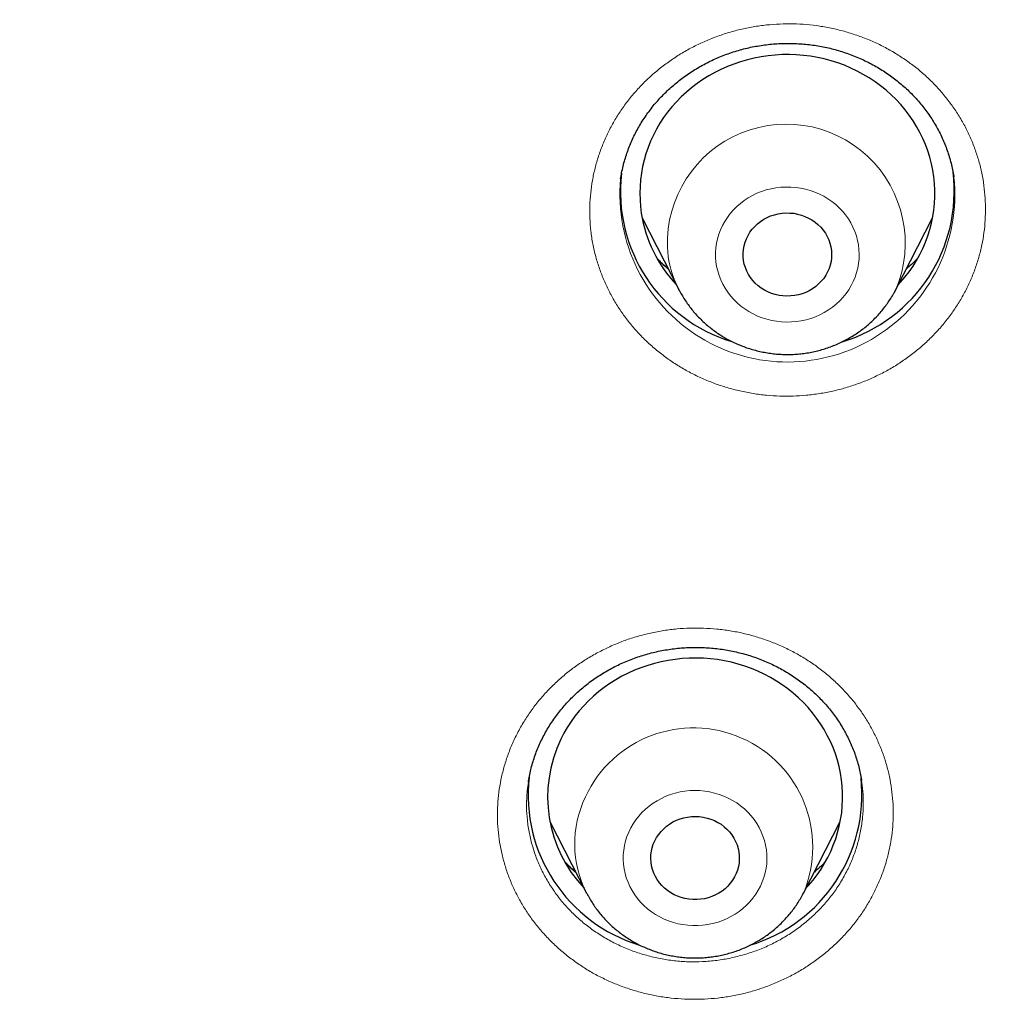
# Model space of a CAD drawing. Header units: millimetres. Extents: x 8 to 436, y 12 to 763.
# Tile 180 of 256: x 236 to 246, y 702 to 712. Entities that reach past the tile are written whole.
import ezdxf

# ---------------------------------------------------------------- set-up
doc = ezdxf.new("R2010")
doc.units = ezdxf.units.MM

msp = doc.modelspace()

# ---------------------------------------------------------------- linework, layer by layer
at = {"color": 7, "linetype": 'Continuous', "lineweight": 30}
for p, q in [((245.273, 710.796), (245.273, 710.799)), ((241.887, 710.779), (241.886, 710.777)), ((242.105, 710.381), (242.478, 709.653)), ((244.684, 709.653), (245.057, 710.381)), ((242.479, 709.651), (242.478, 709.653)), ((241.166, 704.249), (241.54, 703.521)), ((243.746, 703.521), (244.119, 704.249)), ((243.746, 703.521), (243.744, 703.519))]:
    msp.add_line(p, q, dxfattribs=at)
at = {"color": 252, "linetype": 'Continuous', "lineweight": 0}
msp.add_line((243.744, 703.519), (243.734, 703.499), dxfattribs=at)
at = {"color": 7, "linetype": 'Continuous', "lineweight": 30, "flags": 128}
for points in [[(244.708, 709.701), (244.731, 709.726), (244.776, 709.779), (244.818, 709.834), (244.858, 709.891), (244.894, 709.949), (244.927, 710.009), (244.957, 710.07), (244.984, 710.133), (245.008, 710.197), (245.029, 710.262), (245.046, 710.327), (245.06, 710.394), (245.07, 710.46), (245.077, 710.528), (245.08, 710.595), (245.081, 710.663), (245.077, 710.73), (245.07, 710.798), (245.06, 710.865), (245.046, 710.931), (245.029, 710.997), (245.009, 711.061), (244.985, 711.125), (244.959, 711.188), (244.929, 711.249), (244.895, 711.309), (244.859, 711.368), (244.82, 711.425), (244.778, 711.48), (244.734, 711.533), (244.686, 711.583), (244.636, 711.632), (244.584, 711.679), (244.529, 711.723), (244.473, 711.764), (244.414, 711.803), (244.353, 711.839), (244.29, 711.872), (244.226, 711.903), (244.161, 711.931), (244.094, 711.955), (244.025, 711.977), (243.956, 711.995), (243.886, 712.011), (243.815, 712.023), (243.744, 712.032), (243.672, 712.038), (243.601, 712.04), (243.529, 712.039), (243.457, 712.035), (243.385, 712.028), (243.314, 712.018), (243.244, 712.004), (243.174, 711.987), (243.105, 711.967), (243.038, 711.944), (242.971, 711.918), (242.906, 711.889), (242.843, 711.858), (242.781, 711.823), (242.721, 711.786), (242.663, 711.746), (242.607, 711.703), (242.554, 711.658), (242.502, 711.61), (242.454, 711.561), (242.408, 711.509), (242.364, 711.455), (242.323, 711.399), (242.286, 711.342), (242.251, 711.282), (242.219, 711.222), (242.191, 711.16), (242.165, 711.096), (242.143, 711.032), (242.124, 710.967), (242.109, 710.901), (242.097, 710.834), (242.088, 710.767), (242.083, 710.7), (242.081, 710.632), (242.083, 710.565), (242.088, 710.497), (242.096, 710.43), (242.096, 710.43)], [(243.135, 709.948), (243.132, 709.985), (243.131, 710.023), (243.134, 710.06), (243.141, 710.097), (243.151, 710.133), (243.164, 710.168), (243.181, 710.202), (243.201, 710.235), (243.224, 710.265), (243.249, 710.294), (243.277, 710.32), (243.308, 710.344), (243.341, 710.366), (243.375, 710.384), (243.411, 710.4), (243.449, 710.412), (243.487, 710.422), (243.527, 710.428), (243.566, 710.431), (243.606, 710.43), (243.646, 710.427), (243.685, 710.42), (243.723, 710.409), (243.76, 710.396), (243.796, 710.379), (243.83, 710.36), (243.862, 710.338), (243.892, 710.313), (243.92, 710.286), (243.945, 710.257), (243.967, 710.226), (243.986, 710.193), (244.001, 710.159), (244.014, 710.123), (244.023, 710.087), (244.029, 710.05), (244.031, 710.012), (244.03, 709.975), (244.025, 709.938), (244.016, 709.901), (244.005, 709.866), (243.989, 709.831), (243.971, 709.798), (243.95, 709.766), (243.926, 709.736), (243.899, 709.709), (243.869, 709.684), (243.838, 709.661), (243.804, 709.641), (243.769, 709.624), (243.732, 709.61), (243.694, 709.599), (243.655, 709.591), (243.615, 709.587), (243.575, 709.585), (243.536, 709.587), (243.496, 709.593), (243.458, 709.601), (243.42, 709.613), (243.383, 709.628), (243.348, 709.646), (243.315, 709.667), (243.284, 709.69), (243.255, 709.716), (243.229, 709.744), (243.206, 709.775), (243.185, 709.807), (243.168, 709.84), (243.154, 709.875), (243.143, 709.911), (243.135, 709.948)], [(243.77, 703.569), (243.797, 703.599), (243.842, 703.652), (243.884, 703.707), (243.923, 703.764), (243.959, 703.823), (243.992, 703.883), (244.022, 703.944), (244.048, 704.007), (244.072, 704.071), (244.092, 704.136), (244.109, 704.201), (244.122, 704.268), (244.133, 704.335), (244.139, 704.402), (244.142, 704.47), (244.142, 704.537), (244.138, 704.605), (244.131, 704.672), (244.121, 704.739), (244.107, 704.805), (244.09, 704.871), (244.069, 704.935), (244.045, 704.999), (244.018, 705.062), (243.987, 705.123), (243.954, 705.183), (243.918, 705.241), (243.878, 705.298), (243.836, 705.353), (243.791, 705.405), (243.744, 705.456), (243.693, 705.505), (243.641, 705.551), (243.586, 705.595), (243.529, 705.636), (243.47, 705.674), (243.409, 705.71), (243.346, 705.743), (243.282, 705.774), (243.216, 705.801), (243.149, 705.825), (243.081, 705.847), (243.012, 705.865), (242.942, 705.88), (242.871, 705.892), (242.799, 705.901), (242.728, 705.906), (242.656, 705.908), (242.584, 705.907), (242.512, 705.903), (242.441, 705.895), (242.37, 705.885), (242.299, 705.871), (242.23, 705.854), (242.161, 705.834), (242.093, 705.81), (242.027, 705.784), (241.962, 705.755), (241.899, 705.723), (241.837, 705.688), (241.777, 705.65), (241.72, 705.61), (241.664, 705.567), (241.611, 705.522), (241.56, 705.474), (241.511, 705.424), (241.465, 705.372), (241.422, 705.318), (241.382, 705.262), (241.344, 705.204), (241.31, 705.145), (241.278, 705.084), (241.278, 705.084)], [(242.233, 704.052), (242.251, 704.085), (242.273, 704.117), (242.297, 704.147), (242.324, 704.174), (242.353, 704.2), (242.384, 704.222), (242.418, 704.243), (242.453, 704.26), (242.49, 704.274), (242.528, 704.285), (242.567, 704.293), (242.607, 704.298), (242.646, 704.299), (242.686, 704.297), (242.725, 704.292), (242.764, 704.283), (242.802, 704.272), (242.839, 704.257), (242.874, 704.239), (242.907, 704.219), (242.938, 704.195), (242.967, 704.169), (242.993, 704.141), (243.017, 704.111), (243.037, 704.079), (243.055, 704.046), (243.069, 704.011), (243.08, 703.975), (243.088, 703.938), (243.092, 703.901), (243.092, 703.863), (243.09, 703.826), (243.083, 703.789), (243.073, 703.753), (243.06, 703.718), (243.043, 703.684), (243.024, 703.651), (243.001, 703.62), (242.976, 703.592), (242.948, 703.565), (242.917, 703.541), (242.884, 703.52), (242.85, 703.501), (242.814, 703.485), (242.776, 703.472), (242.738, 703.463), (242.699, 703.457), (242.659, 703.454), (242.619, 703.454), (242.58, 703.458), (242.54, 703.464), (242.502, 703.475), (242.465, 703.488), (242.429, 703.504), (242.395, 703.523), (242.363, 703.545), (242.333, 703.57), (242.305, 703.597), (242.28, 703.626), (242.258, 703.657), (242.239, 703.69), (242.223, 703.724), (242.21, 703.76), (242.201, 703.796), (242.195, 703.833), (242.193, 703.87), (242.194, 703.908), (242.199, 703.945), (242.207, 703.981), (242.218, 704.017), (242.233, 704.052)]]:
    msp.add_lwpolyline(points, dxfattribs=at)
at = {"color": 252, "linetype": 'Continuous', "lineweight": 0, "flags": 128}
for points in [[(244.304, 710.106), (244.295, 710.152), (244.283, 710.198), (244.267, 710.243), (244.248, 710.287), (244.226, 710.33), (244.201, 710.371), (244.173, 710.41), (244.142, 710.448), (244.108, 710.483), (244.072, 710.516), (244.034, 710.547), (243.993, 710.575), (243.95, 710.6), (243.906, 710.623), (243.86, 710.642), (243.813, 710.659), (243.765, 710.672), (243.715, 710.683), (243.666, 710.69), (243.615, 710.694), (243.565, 710.694), (243.515, 710.692), (243.464, 710.686), (243.415, 710.677), (243.366, 710.664), (243.319, 710.649), (243.272, 710.63), (243.227, 710.609), (243.184, 710.584), (243.143, 710.557), (243.103, 710.528), (243.066, 710.495), (243.032, 710.461), (243, 710.424), (242.971, 710.386), (242.945, 710.345), (242.921, 710.303), (242.901, 710.26), (242.884, 710.215), (242.871, 710.169), (242.861, 710.123), (242.854, 710.076), (242.851, 710.029), (242.851, 709.981), (242.855, 709.934), (242.862, 709.887), (242.873, 709.841), (242.886, 709.795), (242.904, 709.751), (242.924, 709.707), (242.948, 709.666), (242.975, 709.625), (243.004, 709.587), (243.036, 709.551), (243.071, 709.516), (243.109, 709.484), (243.148, 709.455), (243.19, 709.428), (243.233, 709.404), (243.279, 709.383), (243.325, 709.365), (243.373, 709.35), (243.422, 709.338), (243.471, 709.33), (243.521, 709.324), (243.572, 709.322), (243.622, 709.323), (243.672, 709.327), (243.722, 709.335), (243.771, 709.345), (243.819, 709.359), (243.867, 709.376), (243.912, 709.396), (243.956, 709.419), (243.999, 709.445), (244.039, 709.474), (244.077, 709.504), (244.113, 709.538), (244.146, 709.573), (244.177, 709.611), (244.205, 709.651), (244.229, 709.692), (244.251, 709.735), (244.269, 709.779), (244.285, 709.824), (244.296, 709.87), (244.305, 709.917), (244.31, 709.964), (244.311, 710.011), (244.309, 710.059), (244.304, 710.106)], [(242.493, 709.625), (242.485, 709.639), (242.479, 709.651)], [(243.307, 703.591), (243.326, 703.635), (243.343, 703.68), (243.355, 703.726), (243.365, 703.772), (243.371, 703.819), (243.373, 703.867), (243.372, 703.914), (243.368, 703.961), (243.36, 704.008), (243.348, 704.054), (243.333, 704.099), (243.315, 704.144), (243.294, 704.187), (243.27, 704.228), (243.243, 704.268), (243.212, 704.306), (243.179, 704.342), (243.144, 704.375), (243.106, 704.407), (243.066, 704.436), (243.024, 704.462), (242.98, 704.485), (242.935, 704.505), (242.888, 704.523), (242.84, 704.537), (242.791, 704.548), (242.741, 704.556), (242.691, 704.561), (242.64, 704.563), (242.59, 704.561), (242.54, 704.556), (242.49, 704.548), (242.441, 704.536), (242.393, 704.521), (242.347, 704.504), (242.301, 704.483), (242.257, 704.459), (242.216, 704.433), (242.176, 704.404), (242.138, 704.373), (242.103, 704.339), (242.07, 704.303), (242.04, 704.264), (242.013, 704.224), (241.989, 704.183), (241.968, 704.14), (241.95, 704.095), (241.936, 704.05), (241.925, 704.004), (241.917, 703.957), (241.913, 703.91), (241.912, 703.862), (241.915, 703.815), (241.921, 703.768), (241.931, 703.721), (241.944, 703.676), (241.961, 703.631), (241.98, 703.587), (242.003, 703.545), (242.029, 703.504), (242.058, 703.465), (242.089, 703.428), (242.123, 703.394), (242.16, 703.361), (242.199, 703.331), (242.24, 703.304), (242.283, 703.279), (242.328, 703.257), (242.374, 703.238), (242.422, 703.222), (242.47, 703.209), (242.519, 703.2), (242.569, 703.193), (242.62, 703.19), (242.67, 703.19), (242.72, 703.194), (242.77, 703.2), (242.82, 703.21), (242.868, 703.223), (242.916, 703.24), (242.962, 703.259), (243.006, 703.281), (243.049, 703.306), (243.09, 703.334), (243.129, 703.364), (243.165, 703.397), (243.199, 703.432), (243.231, 703.469), (243.259, 703.508), (243.285, 703.549), (243.307, 703.591)]]:
    msp.add_lwpolyline(points, dxfattribs=at)
at = {"color": 252, "linetype": 'Continuous', "lineweight": 0}
for centre, radius, start, end in [((243.57, 710.124), 1.209, 337.0684, 186.4179), ((243.581, 710.618), 1.702, 174.6355, 6.0001), ((243.457, 710.156), 1.101, 188.7488, 207.2107), ((242.627, 703.987), 1.212, 337.3886, 155.0154), ((242.508, 704.02), 1.089, 153.9683, 207.3017)]:
    msp.add_arc(centre, radius, start, end, dxfattribs=at)
at = {"color": 7, "linetype": 'Continuous', "lineweight": 30}
for centre, radius, start, end in [((243.477, 710.649), 1.593, 173.3547, 253.2213), ((243.681, 710.651), 1.596, 286.6675, 7.0718), ((243.455, 710.644), 1.376, 188.9415, 223.2634), ((242.489, 704.497), 1.345, 154.143, 223.6287), ((242.539, 704.517), 1.593, 173.4654, 253.1549), ((242.742, 704.52), 1.597, 286.6361, 6.1966)]:
    msp.add_arc(centre, radius, start, end, dxfattribs=at)
at = {"color": 252, "linetype": 'Continuous', "lineweight": 0}
for points, knots in [([(184.507, 710.088), (184.52, 710.865), (184.549, 712.476), (184.777, 714.915), (185.147, 717.396), (185.668, 719.852), (186.334, 722.278), (187.143, 724.665), (188.094, 727.005), (189.183, 729.291), (190.406, 731.517), (191.761, 733.674), (193.242, 735.757), (194.845, 737.759), (196.564, 739.672), (198.396, 741.493), (200.333, 743.214), (202.37, 744.83), (204.5, 746.336), (206.716, 747.728), (209.012, 749), (211.38, 750.15), (213.814, 751.173), (216.304, 752.067), (218.844, 752.827), (221.425, 753.453), (224.04, 753.942), (226.679, 754.292), (229.335, 754.502), (232, 754.573), (234.665, 754.502), (237.321, 754.292), (239.96, 753.942), (242.575, 753.453), (245.156, 752.827), (247.696, 752.067), (250.186, 751.173), (252.62, 750.15), (254.988, 749), (257.284, 747.728), (259.5, 746.336), (261.63, 744.83), (263.667, 743.214), (265.604, 741.493), (267.436, 739.672), (269.155, 737.759), (270.758, 735.757), (272.239, 733.674), (273.594, 731.517), (274.817, 729.291), (275.906, 727.005), (276.857, 724.665), (277.666, 722.278), (278.332, 719.852), (278.853, 717.396), (279.223, 714.915), (279.451, 712.477), (279.48, 710.865), (279.493, 710.088)], [0, 0, 0, 0, 0.016668, 0.034569, 0.05247, 0.070372, 0.088273, 0.106174, 0.124075, 0.141977, 0.159878, 0.177779, 0.19568, 0.213582, 0.231483, 0.249384, 0.267286, 0.285187, 0.303088, 0.320989, 0.338891, 0.356792, 0.374693, 0.392594, 0.410496, 0.428397, 0.446298, 0.464199, 0.482101, 0.500002, 0.517903, 0.535804, 0.553706, 0.571607, 0.589508, 0.60741, 0.625311, 0.643212, 0.661113, 0.679015, 0.696916, 0.714817, 0.732718, 0.75062, 0.768521, 0.786422, 0.804323, 0.822225, 0.840126, 0.858027, 0.875928, 0.89383, 0.911731, 0.929632, 0.947534, 0.965435, 0.983336, 1, 1, 1, 1]), ([(186.501, 709.23), (186.52, 710.17), (186.556, 712.041), (186.855, 714.828), (187.335, 717.579), (188.01, 720.294), (188.879, 722.972), (189.936, 725.603), (191.168, 728.166), (192.57, 730.637), (194.135, 733.005), (195.865, 735.271), (197.757, 737.433), (199.805, 739.483), (201.988, 741.408), (204.289, 743.187), (206.7, 744.812), (209.22, 746.283), (211.849, 747.6), (214.577, 748.758), (217.376, 749.751), (220.227, 750.567), (223.116, 751.201), (226.044, 751.654), (229.009, 751.925), (232, 752.015), (234.991, 751.925), (237.957, 751.654), (240.885, 751.201), (243.774, 750.567), (246.624, 749.751), (249.424, 748.758), (252.151, 747.6), (254.781, 746.282), (257.301, 744.811), (259.712, 743.186), (262.013, 741.408), (264.195, 739.483), (266.243, 737.432), (268.136, 735.27), (269.865, 733.004), (271.431, 730.636), (272.832, 728.165), (274.065, 725.603), (275.121, 722.972), (275.99, 720.293), (276.665, 717.578), (277.145, 714.827), (277.444, 712.041), (277.48, 710.17), (277.499, 709.23)], [0, 0, 0, 0, 0.020985, 0.041789, 0.062502, 0.083215, 0.104018, 0.125, 0.145986, 0.166791, 0.187505, 0.208217, 0.229019, 0.25, 0.270986, 0.291791, 0.312505, 0.333217, 0.354019, 0.375, 0.395986, 0.416791, 0.437505, 0.458217, 0.479019, 0.5, 0.520986, 0.541791, 0.562505, 0.583217, 0.604019, 0.625, 0.645986, 0.666791, 0.687505, 0.708217, 0.729019, 0.75, 0.770986, 0.791791, 0.812505, 0.833217, 0.854019, 0.875, 0.895985, 0.916789, 0.937502, 0.958215, 0.979017, 1, 1, 1, 1]), ([(245.575, 710.74), (245.58, 710.697), (245.591, 710.613), (245.596, 710.486), (245.593, 710.358), (245.581, 710.231), (245.559, 710.105), (245.528, 709.98), (245.489, 709.858), (245.44, 709.738), (245.384, 709.622), (245.319, 709.509), (245.246, 709.401), (245.166, 709.298), (245.078, 709.2), (244.984, 709.107), (244.883, 709.021), (244.777, 708.942), (244.665, 708.869), (244.548, 708.803), (244.426, 708.745), (244.301, 708.695), (244.173, 708.653), (244.042, 708.619), (243.908, 708.594), (243.774, 708.577), (243.638, 708.568), (243.503, 708.569), (243.367, 708.577), (243.232, 708.595), (243.099, 708.621), (242.969, 708.655), (242.841, 708.697), (242.717, 708.748), (242.596, 708.806), (242.48, 708.872), (242.369, 708.945), (242.264, 709.025), (242.164, 709.111), (242.071, 709.204), (241.985, 709.302), (241.906, 709.406), (241.835, 709.514), (241.772, 709.627), (241.717, 709.744), (241.67, 709.863), (241.632, 709.987), (241.602, 710.115), (241.582, 710.247), (241.572, 710.377), (241.572, 710.507), (241.58, 710.634), (241.598, 710.761), (241.625, 710.886), (241.66, 711.01), (241.705, 711.13), (241.758, 711.248), (241.819, 711.363), (241.888, 711.473), (241.965, 711.578), (242.05, 711.679), (242.141, 711.774), (242.239, 711.863), (242.343, 711.945), (242.453, 712.021), (242.568, 712.09), (242.687, 712.151), (242.811, 712.205), (242.938, 712.25), (243.068, 712.288), (243.2, 712.317), (243.334, 712.338), (243.47, 712.35), (243.606, 712.354), (243.741, 712.349), (243.876, 712.335), (244.01, 712.313), (244.141, 712.282), (244.271, 712.243), (244.397, 712.196), (244.519, 712.142), (244.637, 712.079), (244.75, 712.009), (244.858, 711.932), (244.96, 711.849), (245.056, 711.759), (245.145, 711.663), (245.227, 711.561), (245.302, 711.455), (245.369, 711.344), (245.428, 711.229), (245.478, 711.111), (245.519, 710.989), (245.553, 710.865), (245.568, 710.781), (245.575, 710.74)], [0, 0, 0, 0, 0.010706, 0.021449, 0.032204, 0.042947, 0.053653, 0.064366, 0.075115, 0.085877, 0.096626, 0.107339, 0.118052, 0.128802, 0.139565, 0.150315, 0.161028, 0.171743, 0.182494, 0.193257, 0.204008, 0.214723, 0.225438, 0.23619, 0.246955, 0.257707, 0.268423, 0.279139, 0.289891, 0.300656, 0.311409, 0.322125, 0.332841, 0.343593, 0.354358, 0.36511, 0.375826, 0.386541, 0.397293, 0.408057, 0.418808, 0.429523, 0.440237, 0.450987, 0.46175, 0.4725, 0.483214, 0.494377, 0.505554, 0.516717, 0.52743, 0.53818, 0.548942, 0.559691, 0.570405, 0.581118, 0.591867, 0.602629, 0.613379, 0.624092, 0.634806, 0.645556, 0.656319, 0.667069, 0.677783, 0.688498, 0.699249, 0.710013, 0.720764, 0.731479, 0.742195, 0.752947, 0.763712, 0.774464, 0.78518, 0.795896, 0.806649, 0.817414, 0.828167, 0.838883, 0.849598, 0.86035, 0.871115, 0.881867, 0.892583, 0.903297, 0.914048, 0.924812, 0.935563, 0.946278, 0.956998, 0.967754, 0.978523, 0.98928, 1, 1, 1, 1]), ([(242.373, 709.858), (242.356, 709.872), (242.317, 709.905), (242.282, 709.942), (242.261, 709.963)], [0, 0, 0, 0, 0.426884, 1, 1, 1, 1]), ([(244.905, 709.971), (244.888, 709.953), (244.853, 709.916), (244.814, 709.883), (244.793, 709.866)], [0, 0, 0, 0, 0.481273, 1, 1, 1, 1]), ([(244.475, 703.552), (244.456, 703.514), (244.416, 703.437), (244.347, 703.327), (244.271, 703.221), (244.187, 703.121), (244.097, 703.026), (243.999, 702.937), (243.896, 702.854), (243.787, 702.778), (243.672, 702.708), (243.553, 702.647), (243.43, 702.593), (243.303, 702.546), (243.173, 702.508), (243.041, 702.478), (242.907, 702.457), (242.772, 702.444), (242.637, 702.44), (242.501, 702.444), (242.366, 702.457), (242.232, 702.478), (242.1, 702.508), (241.971, 702.546), (241.844, 702.592), (241.722, 702.646), (241.603, 702.707), (241.49, 702.776), (241.381, 702.853), (241.278, 702.936), (241.182, 703.025), (241.092, 703.12), (241.009, 703.22), (240.934, 703.326), (240.866, 703.436), (240.807, 703.55), (240.755, 703.668), (240.713, 703.789), (240.68, 703.912), (240.655, 704.037), (240.639, 704.164), (240.632, 704.291), (240.635, 704.418), (240.647, 704.545), (240.668, 704.671), (240.698, 704.795), (240.737, 704.919), (240.786, 705.042), (240.844, 705.162), (240.911, 705.277), (240.985, 705.387), (241.065, 705.489), (241.153, 705.587), (241.248, 705.679), (241.348, 705.765), (241.455, 705.844), (241.567, 705.916), (241.685, 705.981), (241.806, 706.039), (241.931, 706.089), (242.059, 706.13), (242.191, 706.164), (242.324, 706.189), (242.459, 706.206), (242.594, 706.214), (242.73, 706.213), (242.865, 706.204), (243, 706.186), (243.133, 706.161), (243.263, 706.126), (243.391, 706.084), (243.515, 706.033), (243.636, 705.975), (243.752, 705.909), (243.863, 705.836), (243.968, 705.756), (244.067, 705.67), (244.16, 705.577), (244.246, 705.479), (244.325, 705.375), (244.396, 705.267), (244.459, 705.155), (244.513, 705.038), (244.56, 704.919), (244.598, 704.797), (244.626, 704.672), (244.646, 704.546), (244.656, 704.419), (244.658, 704.292), (244.65, 704.165), (244.633, 704.039), (244.607, 703.913), (244.572, 703.79), (244.529, 703.669), (244.493, 703.591), (244.475, 703.552)], [0, 0, 0, 0, 0.010706, 0.021449, 0.032204, 0.042947, 0.053653, 0.064366, 0.075115, 0.085877, 0.096626, 0.107339, 0.118052, 0.128802, 0.139565, 0.150315, 0.161028, 0.171743, 0.182494, 0.193257, 0.204008, 0.214723, 0.225438, 0.23619, 0.246955, 0.257707, 0.268423, 0.279139, 0.289891, 0.300656, 0.311409, 0.322125, 0.332841, 0.343593, 0.354358, 0.36511, 0.375826, 0.386541, 0.397293, 0.408057, 0.418808, 0.429523, 0.440237, 0.450987, 0.46175, 0.4725, 0.483214, 0.494377, 0.505554, 0.516717, 0.52743, 0.53818, 0.548942, 0.559691, 0.570405, 0.581118, 0.591867, 0.602629, 0.613379, 0.624092, 0.634806, 0.645556, 0.656319, 0.667069, 0.677783, 0.688498, 0.699249, 0.710013, 0.720764, 0.731479, 0.742195, 0.752947, 0.763712, 0.774464, 0.78518, 0.795896, 0.806649, 0.817414, 0.828167, 0.838883, 0.849598, 0.86035, 0.871115, 0.881867, 0.892583, 0.903297, 0.914048, 0.924812, 0.935563, 0.946278, 0.956998, 0.967754, 0.978523, 0.98928, 1, 1, 1, 1]), ([(240.948, 704.647), (240.944, 704.619), (240.936, 704.563), (240.931, 704.479), (240.929, 704.378), (240.936, 704.26), (240.956, 704.127), (240.989, 703.994), (241.032, 703.865), (241.088, 703.741), (241.154, 703.622), (241.231, 703.507), (241.318, 703.399), (241.415, 703.299), (241.519, 703.207), (241.633, 703.123), (241.753, 703.048), (241.88, 702.984), (242.011, 702.93), (242.148, 702.886), (242.288, 702.853), (242.431, 702.831), (242.574, 702.821), (242.719, 702.822), (242.863, 702.835), (243.005, 702.859), (243.144, 702.894), (243.281, 702.94), (243.413, 702.996), (243.539, 703.063), (243.658, 703.139), (243.771, 703.225), (243.875, 703.319), (243.971, 703.421), (244.057, 703.529), (244.134, 703.645), (244.176, 703.727), (244.198, 703.768)], [0, 0, 0, 0, 0.018326, 0.036878, 0.055429, 0.084431, 0.113951, 0.143471, 0.173529, 0.202532, 0.231737, 0.261577, 0.291637, 0.32064, 0.350162, 0.379684, 0.409743, 0.438743, 0.468263, 0.497782, 0.527838, 0.556835, 0.58635, 0.615865, 0.645917, 0.674909, 0.70442, 0.73393, 0.763978, 0.792967, 0.822474, 0.851982, 0.882026, 0.910997, 0.940486, 0.969975, 1, 1, 1, 1]), ([(244.198, 703.768), (244.216, 703.809), (244.254, 703.891), (244.296, 704.02), (244.328, 704.153), (244.347, 704.288), (244.354, 704.423), (244.351, 704.549), (244.339, 704.63), (244.334, 704.666)], [0, 0, 0, 0, 0.144597, 0.290198, 0.438966, 0.588828, 0.733425, 0.880609, 1, 1, 1, 1]), ([(241.434, 703.728), (241.418, 703.741), (241.379, 703.774), (241.344, 703.811), (241.323, 703.833)], [0, 0, 0, 0, 0.400718, 1, 1, 1, 1]), ([(243.968, 703.841), (243.952, 703.823), (243.917, 703.786), (243.877, 703.753), (243.856, 703.735)], [0, 0, 0, 0, 0.462353, 1, 1, 1, 1])]:
    msp.add_open_spline(points, degree=3, knots=knots, dxfattribs=at)
at = {"color": 7, "linetype": 'Continuous', "lineweight": 30}
for points, knots in [([(241.886, 710.777), (241.889, 710.798), (241.896, 710.841), (241.911, 710.906), (241.929, 710.972), (241.949, 711.037), (241.973, 711.101), (241.999, 711.165), (242.029, 711.227), (242.061, 711.288), (242.096, 711.347), (242.134, 711.406), (242.174, 711.462), (242.217, 711.518), (242.262, 711.571), (242.31, 711.622), (242.36, 711.672), (242.412, 711.719), (242.466, 711.765), (242.522, 711.808), (242.58, 711.849), (242.64, 711.887), (242.702, 711.924), (242.765, 711.957), (242.83, 711.989), (242.895, 712.017), (242.963, 712.043), (243.031, 712.067), (243.101, 712.088), (243.171, 712.106), (243.242, 712.121), (243.313, 712.133), (243.385, 712.143), (243.457, 712.149), (243.529, 712.153), (243.602, 712.154), (243.675, 712.152), (243.748, 712.147), (243.82, 712.139), (243.892, 712.129), (243.963, 712.116), (244.033, 712.1), (244.102, 712.081), (244.17, 712.059), (244.238, 712.035), (244.304, 712.008), (244.37, 711.978), (244.434, 711.946), (244.496, 711.911), (244.557, 711.874), (244.615, 711.835), (244.671, 711.794), (244.726, 711.75), (244.779, 711.704), (244.83, 711.656), (244.878, 711.606), (244.925, 711.554), (244.969, 711.5), (245.01, 711.444), (245.048, 711.387), (245.084, 711.329), (245.117, 711.269), (245.148, 711.208), (245.176, 711.145), (245.2, 711.082), (245.222, 711.017), (245.241, 710.952), (245.257, 710.886), (245.267, 710.834), (245.272, 710.804), (245.273, 710.796)], [0, 0, 0, 0, 0.013933, 0.028969, 0.043994, 0.058971, 0.073967, 0.088944, 0.103906, 0.11886, 0.133811, 0.148766, 0.163732, 0.178708, 0.193619, 0.208486, 0.223335, 0.238173, 0.253003, 0.267832, 0.282664, 0.297503, 0.312353, 0.327167, 0.341867, 0.356633, 0.371447, 0.386288, 0.401138, 0.415969, 0.43076, 0.445489, 0.460149, 0.474798, 0.489515, 0.504317, 0.519173, 0.534051, 0.548911, 0.563715, 0.578431, 0.593037, 0.607661, 0.622381, 0.637195, 0.652072, 0.666981, 0.681886, 0.696747, 0.711532, 0.726215, 0.740892, 0.755686, 0.770548, 0.78546, 0.800405, 0.815362, 0.830311, 0.845231, 0.860106, 0.874959, 0.889933, 0.904883, 0.91984, 0.934809, 0.949795, 0.964806, 0.979849, 0.994931, 1, 1, 1, 1]), ([(242.372, 709.859), (242.37, 709.861), (242.349, 709.878), (242.312, 709.912), (242.279, 709.944), (242.263, 709.96)], [0, 0, 0, 0, 0.071203, 0.547152, 1, 1, 1, 1]), ([(244.904, 709.968), (244.9, 709.964), (244.881, 709.944), (244.844, 709.909), (244.809, 709.879), (244.792, 709.864)], [0, 0, 0, 0, 0.091546, 0.564356, 1, 1, 1, 1]), ([(242.479, 709.651), (242.481, 709.647), (242.492, 709.626), (242.514, 709.587), (242.546, 709.536), (242.581, 709.487), (242.618, 709.439), (242.658, 709.393), (242.7, 709.35), (242.745, 709.308), (242.791, 709.268), (242.84, 709.231), (242.89, 709.196), (242.943, 709.164), (242.997, 709.134), (243.052, 709.107), (243.109, 709.083), (243.167, 709.061), (243.226, 709.043), (243.286, 709.027), (243.347, 709.014), (243.408, 709.004), (243.47, 708.997), (243.532, 708.993), (243.594, 708.992), (243.657, 708.994), (243.719, 709), (243.78, 709.008), (243.842, 709.019), (243.902, 709.033), (243.962, 709.051), (244.021, 709.071), (244.079, 709.094), (244.135, 709.119), (244.19, 709.148), (244.243, 709.179), (244.295, 709.212), (244.345, 709.248), (244.393, 709.287), (244.439, 709.328), (244.482, 709.371), (244.524, 709.416), (244.562, 709.463), (244.599, 709.511), (244.632, 709.562), (244.661, 709.609), (244.677, 709.64), (244.683, 709.653)], [0, 0, 0, 0, 0.004789, 0.027267, 0.049766, 0.072287, 0.094832, 0.117401, 0.139995, 0.162616, 0.185262, 0.207933, 0.23063, 0.253352, 0.276097, 0.298865, 0.321654, 0.344463, 0.367291, 0.390135, 0.412995, 0.435868, 0.458752, 0.481646, 0.504548, 0.527456, 0.550367, 0.573279, 0.59619, 0.619098, 0.642002, 0.664898, 0.687784, 0.710659, 0.73352, 0.756366, 0.779194, 0.802003, 0.82479, 0.847555, 0.870295, 0.89301, 0.915699, 0.938361, 0.960996, 0.983604, 1, 1, 1, 1]), ([(240.948, 704.647), (240.948, 704.651), (240.952, 704.677), (240.962, 704.725), (240.977, 704.791), (240.995, 704.856), (241.017, 704.921), (241.041, 704.985), (241.069, 705.048), (241.099, 705.11), (241.132, 705.17), (241.167, 705.229), (241.206, 705.286), (241.246, 705.342), (241.29, 705.397), (241.336, 705.45), (241.384, 705.5), (241.435, 705.549), (241.487, 705.596), (241.542, 705.641), (241.599, 705.683), (241.657, 705.723), (241.718, 705.761), (241.78, 705.797), (241.843, 705.83), (241.908, 705.86), (241.975, 705.888), (242.042, 705.914), (242.111, 705.936), (242.18, 705.956), (242.251, 705.973), (242.322, 705.988), (242.393, 705.999), (242.465, 706.008), (242.537, 706.014), (242.61, 706.017), (242.683, 706.017), (242.755, 706.014), (242.827, 706.009), (242.899, 706), (242.971, 705.989), (243.042, 705.975), (243.112, 705.958), (243.182, 705.939), (243.25, 705.917), (243.317, 705.892), (243.383, 705.864), (243.447, 705.834), (243.51, 705.802), (243.572, 705.767), (243.632, 705.729), (243.691, 705.689), (243.748, 705.647), (243.802, 705.602), (243.854, 705.556), (243.904, 705.508), (243.952, 705.458), (243.997, 705.406), (244.04, 705.352), (244.081, 705.296), (244.119, 705.239), (244.155, 705.179), (244.187, 705.119), (244.217, 705.058), (244.244, 704.996), (244.268, 704.933), (244.289, 704.869), (244.307, 704.804), (244.322, 704.737), (244.331, 704.691), (244.334, 704.667), (244.334, 704.666)], [0, 0, 0, 0, 0.002467, 0.017513, 0.032565, 0.047615, 0.06266, 0.077692, 0.092707, 0.107695, 0.122629, 0.137563, 0.152502, 0.16744, 0.182374, 0.1973, 0.212213, 0.22711, 0.241991, 0.256819, 0.271671, 0.286502, 0.30132, 0.31613, 0.330942, 0.345761, 0.360595, 0.375449, 0.390264, 0.405028, 0.41978, 0.434528, 0.449276, 0.46403, 0.478793, 0.493569, 0.508363, 0.523145, 0.537831, 0.552564, 0.567353, 0.58218, 0.597024, 0.611861, 0.626666, 0.64142, 0.656101, 0.670748, 0.685498, 0.700344, 0.715255, 0.730199, 0.74514, 0.760036, 0.774855, 0.789569, 0.804251, 0.819078, 0.83401, 0.849016, 0.864065, 0.879124, 0.894151, 0.909114, 0.923984, 0.9388, 0.953756, 0.968777, 0.983851, 0.998957, 1, 1, 1, 1]), ([(241.433, 703.729), (241.432, 703.73), (241.412, 703.746), (241.376, 703.779), (241.341, 703.812), (241.325, 703.829), (241.324, 703.829)], [0, 0, 0, 0, 0.035239, 0.512324, 0.990508, 1, 1, 1, 1]), ([(243.966, 703.837), (243.964, 703.834), (243.945, 703.814), (243.908, 703.78), (243.872, 703.749), (243.855, 703.734)], [0, 0, 0, 0, 0.079085, 0.549796, 1, 1, 1, 1]), ([(241.54, 703.521), (241.546, 703.51), (241.561, 703.481), (241.588, 703.436), (241.621, 703.385), (241.657, 703.336), (241.695, 703.29), (241.736, 703.245), (241.779, 703.202), (241.824, 703.161), (241.871, 703.122), (241.921, 703.086), (241.972, 703.052), (242.025, 703.021), (242.079, 702.992), (242.135, 702.966), (242.192, 702.943), (242.251, 702.922), (242.31, 702.904), (242.371, 702.89), (242.432, 702.878), (242.493, 702.869), (242.555, 702.863), (242.618, 702.861), (242.68, 702.861), (242.742, 702.864), (242.804, 702.871), (242.866, 702.88), (242.927, 702.892), (242.987, 702.908), (243.046, 702.926), (243.105, 702.947), (243.162, 702.971), (243.218, 702.998), (243.272, 703.027), (243.325, 703.059), (243.376, 703.094), (243.425, 703.131), (243.472, 703.17), (243.517, 703.212), (243.56, 703.256), (243.6, 703.301), (243.638, 703.349), (243.674, 703.399), (243.706, 703.45), (243.73, 703.49), (243.741, 703.513), (243.744, 703.519)], [0, 0, 0, 0, 0.014101, 0.03659, 0.059101, 0.081635, 0.104192, 0.126775, 0.149383, 0.172016, 0.194676, 0.217361, 0.240071, 0.262806, 0.285563, 0.308343, 0.331144, 0.353964, 0.376802, 0.399656, 0.422524, 0.445406, 0.468298, 0.491199, 0.514107, 0.53702, 0.559935, 0.582851, 0.605765, 0.628675, 0.65158, 0.674476, 0.697362, 0.720236, 0.743095, 0.765938, 0.788763, 0.811567, 0.83435, 0.857109, 0.879843, 0.902552, 0.925234, 0.94789, 0.970518, 0.99312, 1, 1, 1, 1])]:
    msp.add_open_spline(points, degree=3, knots=knots, dxfattribs=at)

doc.saveas('drawing.dxf')
